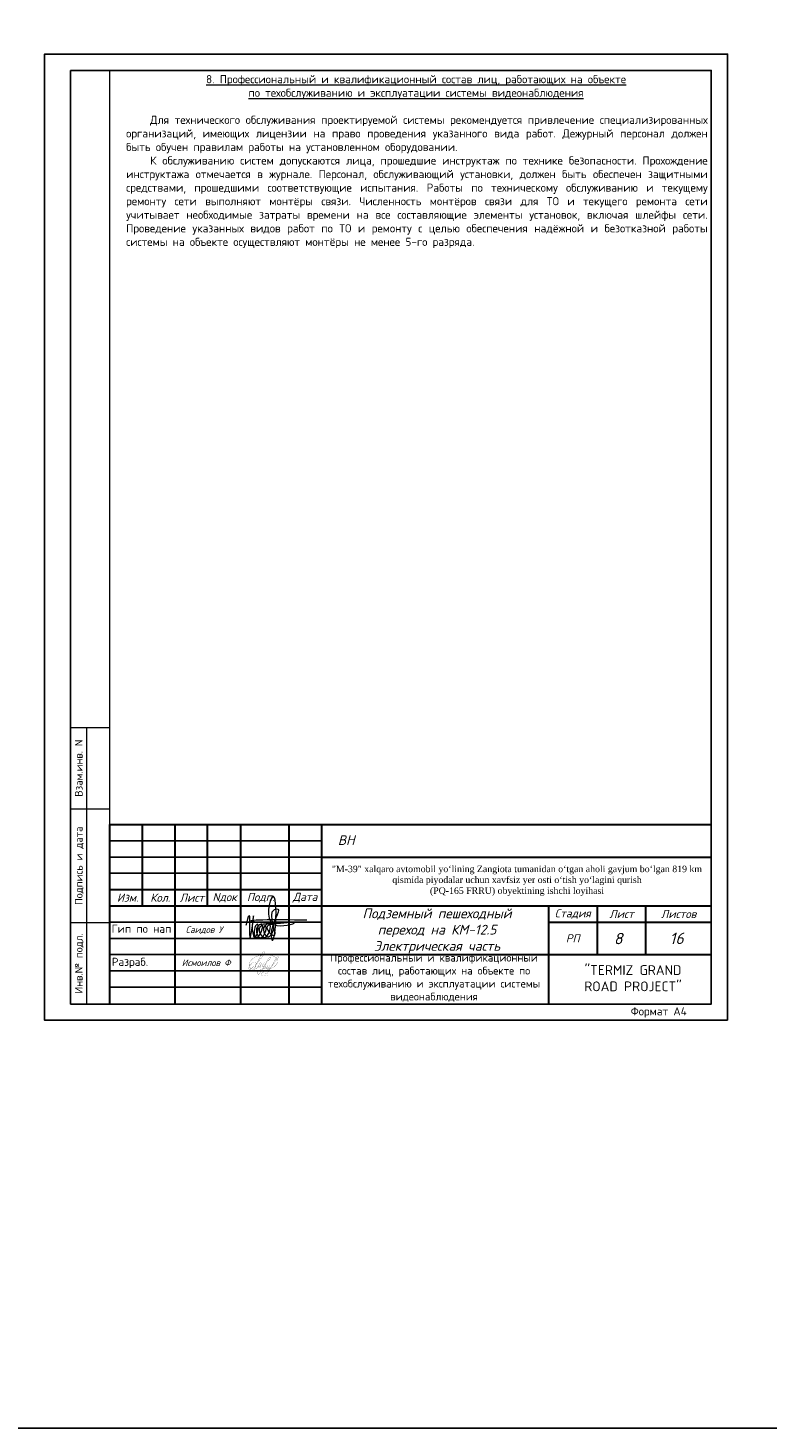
# Model space of a CAD drawing. Header units: millimetres. Extents: x 2008 to 593522, y -10016 to 93699.
# Tile 9 of 102: x 183259 to 205983, y -10016 to 33021. Entities that reach past the tile are written whole.
import ezdxf
from ezdxf.enums import TextEntityAlignment as Align

# ---------------------------------------------------------------- set-up
doc = ezdxf.new("R2010")
doc.units = ezdxf.units.MM
for name, color, linetype in [('pdf', 253, 'Continuous'), ('ВИДЕО', 7, 'Continuous'), ('Газопровод проект', 7, 'Continuous'), ('Спецификации и таблицы', 7, 'Continuous'), ('СС', 250, 'Continuous')]:
    doc.layers.add(name, color=color, linetype=linetype)
doc.layers.add('Text', color=7, linetype='Continuous', lineweight=25)
doc.layers.add('ВН', color=250, linetype='Continuous', lineweight=50)
doc.styles.add('ISO_1.0', font='isocpeur.ttf')
doc.styles.add('isocpeur', font='isocpeui.ttf')
doc.styles.add('ISOCRUP 700', font='isocpeui.ttf')
doc.styles.add('KAKTUS', font='isocpeur.ttf', dxfattribs={"height": 250})
doc.styles.add('MtXpl_ISOCPEUR', font='isocpeur.ttf')
doc.styles.get("Standard").update_dxf_attribs({"font": 'arial.ttf'})
doc.styles.add('ViTEXT', font='isocpeur.ttf')
doc.styles.add('ГОСТ 250', font='isocpeui.ttf', dxfattribs={"height": 300})

# ---------------------------------------------------------------- blocks, each defined once
blk = doc.blocks.new('подпис')
at = {"color": 5, "lineweight": 5}
blk.add_spline([(31479.7, 2343.7), (31482.5, 2353.6), (31483.5, 2330.4), (31487.2, 2353.5), (31487.2, 2332.9), (31488.1, 2331.3), (31490.9, 2345), (31489.2, 2343.1), (31490.4, 2331.2), (31495.6, 2344.6), (31491, 2341.8), (31494.6, 2331), (31499, 2343.9), (31493.7, 2341.7), (31498.6, 2331.3), (31503, 2345.2), (31497.9, 2342.1), (31502.3, 2332), (31506.8, 2344.3), (31501.3, 2342.8), (31507.8, 2333.1), (31508.5, 2359.9), (31510.6, 2360.5), (31506.1, 2340.8), (31506.4, 2328.4), (31509.9, 2346.1), (31506.7, 2373.1), (31507.9, 2344.6), (31528.8, 2346.5), (31518.2, 2345.9), (31494.3, 2346.2), (31488.1, 2347.2), (31541.9, 2349.3)], degree=3, dxfattribs=at)
blk = doc.blocks.new('подпс')
at = {"color": 5, "const_width": 0.05}
blk.add_lwpolyline([(0, 0), (1.9, 3.65, -0.041873), (2.69, 5.04, -0.116653), (2.95, 5.29, -0.604899), (3.28, 5.09, -0.056543), (3.18, 4.75, -0.072994), (2.35, 3.48), (1.45, 2.35), (0.89, 1.66), (-0.55, 0.32, -0.011825), (-1.1, -0.12, -0.31388), (-1.46, -0.02, -0.182705), (-1.51, 0.4, -0.055432), (-1.14, 1.08, -0.028053), (-0.83, 1.48, -0.085563), (-0.43, 1.81, -0.055889), (-0.02, 2.02, -0.145111), (0.43, 2.06, -0.209079), (0.65, 1.85, -0.041237), (0.73, 1.52, -0.07797), (0.7, 1.32, 0.034239), (0.59, 0.56, 0.071112), (0.62, 0.25, 0.569331), (0.94, 0.2), (1.13, 0.52), (1.33, 0.84), (1.74, 1.53), (1.38, 0.85, 0.462796), (1.49, 0.54, 0.14348), (1.61, 0.55, 0.087119), (1.86, 0.78), (1.94, 0.89), (2.35, 1.57), (1.99, 0.89, 0.462796), (2.1, 0.58, 0.14348), (2.22, 0.6, 0.087119), (2.47, 0.82), (2.55, 0.93), (2.96, 1.61), (2.6, 0.93, 0.462796), (2.71, 0.62, 0.14348), (2.83, 0.64, 0.087119), (3.09, 0.87), (3.16, 0.97), (3.8, 1.82), (4.49, 2.58, 0.036143), (4.92, 3.05, 0.054012), (5.13, 3.41, 0.217088), (5.14, 3.61, 0.309071), (5, 3.7, 0.203329), (4.81, 3.61, 0.018564), (4.69, 3.48, 0.029858), (4.48, 3.2, 0.043783), (4.22, 2.73), (3.8, 1.82), (3.32, 0.9), (2.8, 0.05), (2.51, -0.37), (2.21, -0.8), (1.86, -1.3, -0.119626), (1.58, -1.59, -0.26114), (1.22, -1.51, -0.236346), (1.14, -1.12, -0.109534), (1.41, -0.67, -0.093962), (2.12, -0.15, -0.062698), (2.47, -0.01), (3.07, 0.16, 0.171882), (3.33, 0.32, 0.037507), (3.75, 0.99, -0.001655), (3.38, 0.31, 0.42906), (3.5, 0.01, 0.14348), (3.62, 0.02, 0.087119), (3.88, 0.25), (3.95, 0.35, 0.037507), (4.37, 1.03, -0.001655), (4, 0.35, 0.42906), (4.12, 0.04, 0.14348), (4.24, 0.06, 0.087119), (4.5, 0.29), (4.58, 0.39, 0.037507), (4.99, 1.07, -0.001655), (4.62, 0.39, 0.42906), (4.74, 0.08, 0.14348), (4.87, 0.09, 0.050748), (5.13, 0.31, 0.03225), (5.46, 0.78), (5.46, 0.78), (6.56, 2.21), (6.91, 2.69, 0.002511), (7.2, 3.08, 0.07253), (7.51, 3.62, 0.078361), (7.52, 3.76, 0.371118), (7.41, 3.88, 0.183193), (7.21, 3.81, 0.02936), (7.07, 3.67, 0.063684), (6.85, 3.38, 0.015486), (6.59, 2.92), (5.46, 0.78), (5.18, 0.24), (4.88, -0.18), (4.6, -0.62, 0.00834), (4.24, -1.12, -0.055888), (3.95, -1.4, -0.283957), (3.59, -1.32, -0.12577), (3.52, -0.93, -0.182417), (3.79, -0.5, -0.083536), (4.23, -0.22, -0.013062), (4.89, 0.04), (5.46, 0.23), (5.74, 0.33, 0.116004), (7.08, 1.56, 0.428715), (6.63, 3.64, 0.12721), (4.71, 4.23, 0.041028), (1.72, 4.11, 0.144633), (-0.31, 3.23, 0.091884), (-1.22, 2.14, 0.133661), (-1.45, 1.21, 0.309429), (-0.55, -0.04, 0.080388), (1.42, -0.42, 0.056896), (2.95, -0.29, -0.961806), (3.09, -0.87, 0.165029), (2.35, -1.39, 0.375592), (2.38, -1.79, 0.325472), (3.47, -1.95, -0.206053), (4.22, -1.89)], format="xyb", dxfattribs=at)
blk = doc.blocks.new('УГЛАВОЙ ШТАМП')
at = {"layer": 'ВИДЕО', "lineweight": 30, "ltscale": 0.3}
for p, q in [((-852427, 453631), (-852427, 459150)), ((-852427, 459150), (-833927, 459150)), ((-852427, 453631), (-852427, 459150)), ((-852427, 459150), (-833927, 459150)), ((-851427, 459150), (-851427, 456650)), ((-851427, 459150), (-851427, 456650)), ((-850409, 453631), (-850409, 459150)), ((-850409, 453631), (-850409, 459150)), ((-849427, 459150), (-849427, 456650)), ((-849427, 459150), (-849427, 456650)), ((-848409, 459150), (-848409, 453631)), ((-848409, 459150), (-848409, 453631)), ((-846909, 453631), (-846909, 459150)), ((-846909, 453631), (-846909, 459150)), ((-845909, 459150), (-845909, 453631)), ((-845909, 459150), (-845909, 453631)), ((-845909, 458150), (-833927, 458150)), ((-845909, 458150), (-833927, 458150)), ((-852427, 457150), (-845909, 457150)), ((-852427, 457150), (-845909, 457150)), ((-852427, 456650), (-833927, 456650)), ((-852427, 456650), (-833927, 456650)), ((-838938, 456650), (-838938, 453631)), ((-838938, 456650), (-838938, 453631)), ((-837438, 456650), (-837438, 455150)), ((-837438, 456650), (-837438, 455150)), ((-835938, 455150), (-835938, 456650)), ((-835938, 455150), (-835938, 456650)), ((-838938, 456150), (-833927, 456150)), ((-838938, 456150), (-833927, 456150)), ((-845909, 455150), (-833927, 455150)), ((-845909, 455150), (-833927, 455150))]:
    blk.add_line(p, q, dxfattribs=at)
at = {"layer": 'ВИДЕО', "color": 250, "lineweight": 25, "ltscale": 0.3}
for p, q in [((-852427, 458650), (-845909, 458650)), ((-852427, 458650), (-845909, 458650)), ((-852427, 458150), (-845909, 458150)), ((-852427, 458150), (-845909, 458150)), ((-852427, 457650), (-845909, 457650)), ((-852427, 457650), (-845909, 457650)), ((-852427, 454150), (-845909, 454150)), ((-852427, 454150), (-845909, 454150))]:
    blk.add_line(p, q, dxfattribs=at)
at = {"layer": 'ВИДЕО', "color": 7}
for p, q in [((-852427, 456150), (-845909, 456150)), ((-852427, 456150), (-845909, 456150)), ((-852427, 455650), (-845909, 455650)), ((-852427, 455650), (-845909, 455650)), ((-852427, 455150), (-845909, 455150)), ((-852427, 455150), (-845909, 455150)), ((-852427, 454650), (-845909, 454650)), ((-852427, 454650), (-845909, 454650))]:
    blk.add_line(p, q, dxfattribs=at)
at = {"color": 0, "lineweight": 5, "xscale": 30, "yscale": 30, "zscale": 30}
blk.add_blockref('подпис', (-1792618, 385740), dxfattribs=at)
at = {"color": 5, "xscale": 100, "yscale": 100, "zscale": 100}
blk.add_blockref('подпс', (-847995, 454707), dxfattribs=at)
at = {"color": 250, "insert": (-845153, 458668), "char_height": 300, "width": 1500, "attachment_point": 5, "style": 'KAKTUS'}
blk.add_mtext('{\\fISOCPEUR|b0|i1|c204|p34;\\C0;ВН}', dxfattribs=at)
at = {"color": 7, "insert": (-839903, 457418), "char_height": 200, "width": 11662.65, "attachment_point": 5, "style": 'KAKTUS'}
blk.add_mtext('\\pxqc;{\\fTimes New Roman|b0|i0|c204|p18;\\C0;"M-39" xalqaro avtomobil yo‘lining Zangiota tumanidan o‘tgan aholi gavjum bo‘lgan 819 km qismida piyodalar uchun xavfsiz yer osti o‘tish yo‘lagini qurish \\P(PQ-165 FRRU) obyektining ishchi loyihasi}', dxfattribs=at)
at = {"lineweight": 5, "insert": (-842361, 456567), "char_height": 300, "width": 5259.89, "attachment_point": 2, "style": 'isocpeur'}
blk.add_mtext('\\pxqc;Подземный пешеходный переход на КМ-12.5 Электрическая часть', dxfattribs=at)
at = {"linetype": 'Continuous', "lineweight": 9, "char_height": 200, "width": 2678.92, "attachment_point": 5}
for s, insert in [('{\\fISOCPEUR|b0|i1|c204|p34;Саидов У}', (-849522, 455900)), ('{\\fISOCPEUR|b0|i1|c204|p34; Исмоилов Ф}', (-849522, 454900))]:
    blk.add_mtext(s, dxfattribs=dict(at, insert=insert))
at = {"layer": 'Text', "color": 7, "lineweight": 25, "insert": (-838255, 454424), "char_height": 300, "width": 3837.88, "attachment_point": 4, "style": 'ISO_1.0'}
blk.add_mtext('\\pxqc;{\\C256;"TERMIZ GRAND ROAD PROJECT"}', dxfattribs=at)
at = {"layer": 'ВИДЕО', "color": 7, "char_height": 250, "width": 12129.34, "attachment_point": 5, "style": 'ГОСТ 250'}
for s, insert in [('\\pi170;Дата', (-846504, 456900)), ('\\pi170;Дата', (-846504, 456900)), ('\\pi206.89;Лист', (-850004, 456900)), ('\\pi206.89;Лист', (-850004, 456900)), ('\\pi222.5;Nдок', (-849004, 456900)), ('\\pi222.5;Nдок', (-849004, 456900)), ('\\pi260;Изм.', (-852004, 456900)), ('\\pi260;Изм.', (-852004, 456900)), ('\\pi265;Кол.', (-851004, 456900)), ('\\pi265;Кол.', (-851004, 456900)), ('\\pi440;Подп.', (-848004, 456900))]:
    blk.add_mtext(s, dxfattribs=dict(at, insert=insert))
at = {"layer": 'ВИДЕО', "lineweight": 30, "ltscale": 0.3, "width": 12000, "attachment_point": 5, "style": 'ГОСТ 250'}
for s, insert, char_height in [('Стадия', (-838188, 456400), 250), ('Стадия', (-838188, 456400), 250), ('Лист', (-836688, 456400), 250), ('Лист', (-836688, 456400), 250), ('Листов', (-834933, 456400), 250), ('Листов', (-834933, 456400), 250), ('РП', (-838188, 455650), 250), ('\\pxt25;16', (-834992, 455650), 350)]:
    blk.add_mtext(s, dxfattribs=dict(at, insert=insert, char_height=char_height))
at = {"layer": 'Газопровод проект', "lineweight": 25, "style": 'ISO_1.0'}
for s, p in [('Гип по нап', (-852369, 455819, -47755)), ('Разраб.', (-852363, 454802, -125361))]:
    blk.add_text(s, height=250, dxfattribs=at).set_placement(p)

msp = doc.modelspace()

# ---------------------------------------------------------------- linework, layer by layer
at = {"color": 1}
msp.add_lwpolyline([(505279.0736, -10016.2585), (2007.9716, -10016.2585), (2007.9716, 70378.1399), (505279.0736, 70378.1399)], close=True, dxfattribs=at)
at = {"layer": 'pdf', "color": 251, "true_color": 0x636466}
msp.add_lwpolyline([(204770.2171, 2516.9116), (183770.2171, 2516.9116), (183770.2171, 32216.9116), (204770.2171, 32216.9116)], close=True, dxfattribs=at)
at = {"layer": 'pdf', "color": 252, "linetype": 'Continuous', "ltscale": 15, "true_color": 0x939598}
msp.add_lwpolyline([(184570.2171, 31716.9132), (204270.2171, 31716.9132), (204270.2171, 3016.9132), (184570.2171, 3016.9132)], close=True, dxfattribs=at)
at = {"layer": 'ВН', "color": 250, "lineweight": 13}
msp.add_line((185770.2086, 3016.9116), (185770.2086, 8516.9116), dxfattribs=at)
at = {"layer": 'СС', "color": 250, "lineweight": 13}
for p, q in [((184570.2171, 3016.9116), (184570.2171, 11516.9116)), ((184570.2171, 11516.9116), (185770.2171, 11516.9116)), ((185070.2171, 3016.9116), (185070.2171, 11516.9116)), ((184570.2171, 9016.9116), (185770.2171, 9016.9116)), ((185770.2171, 5516.9116), (184570.2171, 5516.9116)), ((185770.2171, 3016.9116), (184570.2171, 3016.9116))]:
    msp.add_line(p, q, dxfattribs=at)
for points in [[(183770.2171, 2516.9116), (204770.2171, 2516.9116), (204770.2171, 32216.9116), (183770.2171, 32216.9116)], [(185770.2171, 3016.9116), (204270.2171, 3016.9116), (204270.2171, 31716.9116), (185770.2171, 31716.9116)]]:
    msp.add_lwpolyline(points, close=True, dxfattribs=at)

# ---------------------------------------------------------------- block references
for p in [(993435.8948, -450613.6609), (1015489.4832, -450613.6625), (1038197.5509, -450613.6609)]:
    msp.add_blockref('УГЛАВОЙ ШТАМП', p)

# ---------------------------------------------------------------- texts
at = {"layer": 'ВН', "color": 250, "lineweight": 30, "style": 'ViTEXT'}
msp.add_text('Формат А4', height=250, dxfattribs=at).set_placement((201792.1958, 2668.6154))
at = {"layer": 'Спецификации и таблицы', "lineweight": 25, "style": 'ISOCRUP 700'}
msp.add_text('8', height=350, dxfattribs=at).set_placement((201275.4106, 4854.5504))
at = {"layer": 'СС', "color": 250, "lineweight": 13, "style": 'MtXpl_ISOCPEUR'}
for s, p in [('Взам.инв. N', (184820.2171, 10266.9116)), ('Подпись и дата', (184820.2171, 7266.9116)), ('Инв.№ подл.', (184820.2171, 4266.9116))]:
    msp.add_text(s, height=235, rotation=90, dxfattribs=at).set_placement(p, align=Align.MIDDLE_CENTER)
at = {"layer": 'СС', "color": 250, "lineweight": 13, "char_height": 250, "style": 'ViTEXT'}
for s, insert, width, attachment_point in [('\\pxb0.25,qc;{\\fISOCPEUR|b1|i0|c204|p34;\\L\\C256;8. Профессиональный и квалификационный состав лиц, работающих на объекте \\Pпо техобслуживанию и эксплуатации системы видеонаблюдения\\P\\P\\pi2.95417,qj;\\fISOCPEUR|b0|i0|c204|p34;\\lДля технического обслуживания проектируемой системы рекомендуется привлечение специализированных организаций, имеющих лицензии на право проведения указанного вида работ. Дежурный персонал должен быть обучен правилам работы на установленном оборудовании.\\PК обслуживанию систем допускаются лица, прошедшие инструктаж по технике безопасности. Прохождение инструктажа отмечается в журнале. Персонал, обслуживающий установки, должен быть обеспечен защитными средствами, прошедшими соответствующие испытания. Работы по техническому обслуживанию и текущему ремонту сети выполняют монтёры связи. Численность монтёров связи для ТО и текущего ремонта сети учитывает необходимые затраты времени на все составляющие элементы установок, включая шлейфы сети. Проведение указанных видов работ по ТО и ремонту с целью обеспечения надёжной и безотказной работы системы на объекте осуществляют монтёры не менее 5-го разряда.}', (186276.9745, 31572.4226), 17828.08927, 1), ('\\pxb0.25,qc;{\\H0.95652x;Профессиональный и квалификационный состав лиц, работающих на объекте по техобслуживанию и эксплуатации системы видеонаблюдения}', (195744.7061, 3824.1875), 7090.161332, 5)]:
    msp.add_mtext(s, dxfattribs=dict(at, insert=insert, width=width, attachment_point=attachment_point))

doc.saveas('drawing.dxf')
